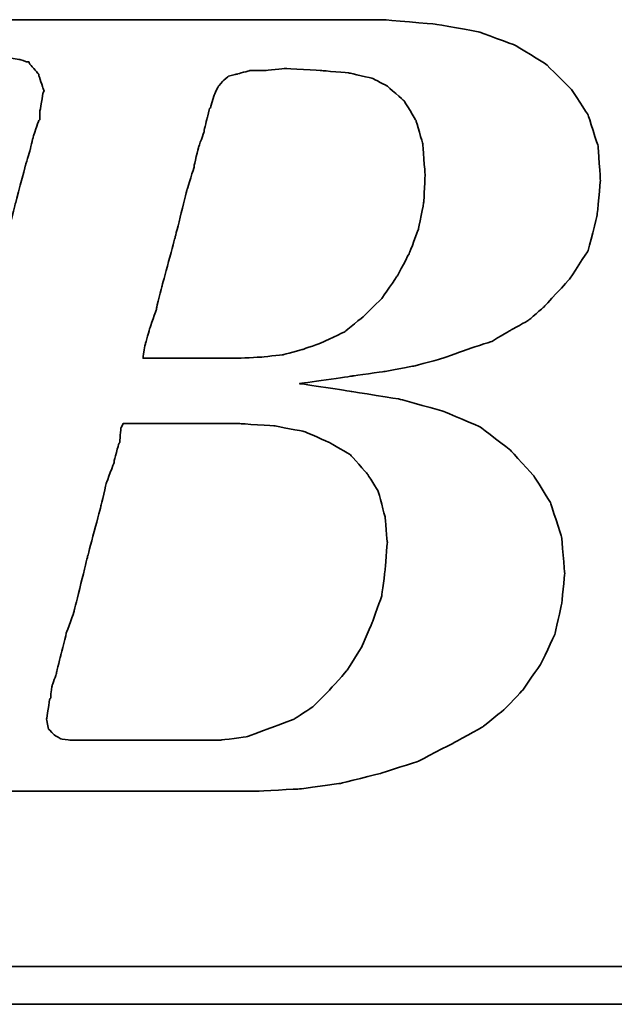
# Model space of a CAD drawing. Header units: millimetres. Extents: x 245 to 557, y 190 to 283.
# Tile 32 of 53: x 477.84 to 479.19, y 219.26 to 221.5. Entities that reach past the tile are written whole.
import ezdxf

# ---------------------------------------------------------------- set-up
doc = ezdxf.new("R2010")
doc.units = ezdxf.units.MM
doc.layers.add('DIM', color=4, linetype='Continuous')
doc.layers.add('layer 1', color=7, linetype='Continuous')

# ---------------------------------------------------------------- blocks, each defined once
blk = doc.blocks.new('TBI MOTION logo(完整正式版)')
at = {"layer": 'layer 1', "color": 22, "lineweight": 35}
for points, knots in [([(-64.65375, -6.86375), (-64.65375, -6.86375), (-64.84375, -7.29625), (-64.84375, -7.29625), (-64.84375, -7.29625), (-64.84375, -7.29625), (-64.86875, -7.34375), (-64.86875, -7.34375), (-64.86875, -7.34375), (-64.86875, -7.34375), (-64.86875, -7.36875), (-64.86875, -7.36875), (-64.86875, -7.36875), (-64.86875, -7.36875), (-65.15375, -7.65375), (-65.15375, -7.65375), (-65.15375, -7.65375), (-65.15375, -7.65375), (-65.17875, -7.65375), (-65.17875, -7.65375), (-65.17875, -7.65375), (-65.17875, -7.65375), (-65.20375, -7.67875), (-65.20375, -7.67875), (-65.20375, -7.67875), (-65.20375, -7.67875), (-65.58875, -7.87125), (-65.58875, -7.87125), (-65.58875, -7.87125), (-65.58875, -7.87125), (-65.63375, -7.87125), (-65.63375, -7.87125), (-65.63375, -7.87125), (-65.63375, -7.87125), (-65.65875, -7.89375), (-65.65875, -7.89375), (-65.65875, -7.89375), (-65.65875, -7.89375), (-66.09375, -7.94375), (-66.09375, -7.94375), (-66.09375, -7.94375), (-66.09375, -7.94375), (-66.11375, -7.94375), (-66.11375, -7.94375), (-66.11375, -7.94375), (-66.11375, -7.94375), (-66.16375, -7.94375), (-66.16375, -7.94375), (-66.16375, -7.94375), (-66.16375, -7.94375), (-66.30875, -7.94375), (-66.30875, -7.94375), (-66.30875, -7.94375), (-66.30875, -7.94375), (-66.69375, -7.94375), (-66.69375, -7.94375), (-66.69375, -7.94375), (-66.69375, -7.94375), (-67.07375, -7.94375), (-67.07375, -7.94375), (-67.07375, -7.94375), (-67.07375, -7.94375), (-67.12375, -7.94375), (-67.12375, -7.94375), (-67.12375, -7.94375), (-67.12375, -7.94375), (-67.12375, -7.96625), (-67.12375, -7.96625), (-67.12375, -7.96625), (-67.12375, -7.96625), (-67.14875, -7.99125), (-67.14875, -7.99125), (-67.14875, -7.99125), (-67.14875, -7.99125), (-67.24375, -8.34875), (-67.24375, -8.34875), (-67.24375, -8.34875), (-67.24375, -8.34875), (-67.31375, -8.68625), (-67.31375, -8.68625), (-67.31375, -8.68625), (-67.31375, -8.68625), (-67.26875, -8.68625), (-67.26875, -8.68625), (-67.26875, -8.68625), (-67.26875, -8.68625), (-67.07375, -8.68625), (-67.07375, -8.68625), (-67.07375, -8.68625), (-67.07375, -8.68625), (-66.54875, -8.68625), (-66.54875, -8.68625), (-66.54875, -8.68625), (-66.54875, -8.68625), (-65.82625, -8.68625), (-65.82625, -8.68625), (-65.82625, -8.68625), (-65.82625, -8.68625), (-65.01375, -8.68625), (-65.01375, -8.68625), (-65.01375, -8.68625), (-65.01375, -8.68625), (-64.05375, -8.68625), (-64.05375, -8.68625), (-64.05375, -8.68625), (-64.05375, -8.68625), (-62.08375, -8.68625), (-62.08375, -8.68625), (-62.08375, -8.68625), (-62.08375, -8.68625), (-60.06875, -8.68625), (-60.06875, -8.68625), (-60.06875, -8.68625), (-60.06875, -8.68625), (-59.10875, -8.68625), (-59.10875, -8.68625), (-59.10875, -8.68625), (-59.10875, -8.68625), (-58.29375, -8.68625), (-58.29375, -8.68625), (-58.29375, -8.68625), (-58.29375, -8.68625), (-57.57375, -8.68625), (-57.57375, -8.68625), (-57.57375, -8.68625), (-57.57375, -8.68625), (-57.04875, -8.68625), (-57.04875, -8.68625), (-57.04875, -8.68625), (-57.04875, -8.68625), (-56.85375, -8.68625), (-56.85375, -8.68625), (-56.85375, -8.68625), (-56.85375, -8.68625), (-56.70875, -8.68625), (-56.70875, -8.68625), (-56.70875, -8.68625), (-56.70875, -8.68625), (-56.61375, -8.68625), (-56.61375, -8.68625), (-56.61375, -8.68625), (-56.61375, -8.68625), (-56.56875, -8.68625), (-56.56875, -8.68625), (-56.56875, -8.68625), (-56.56875, -8.68625), (-55.65375, -8.63875), (-55.65375, -8.63875), (-55.65375, -8.63875), (-55.65375, -8.63875), (-54.76875, -8.51875), (-54.76875, -8.51875), (-54.76875, -8.51875), (-54.76875, -8.51875), (-53.90375, -8.30375), (-53.90375, -8.30375), (-53.90375, -8.30375), (-53.90375, -8.30375), (-53.08875, -8.03875), (-53.08875, -8.03875), (-53.08875, -8.03875), (-53.08875, -8.03875), (-52.34375, -7.65375), (-52.34375, -7.65375), (-52.34375, -7.65375), (-52.34375, -7.65375), (-51.69875, -7.29625), (-51.69875, -7.29625), (-51.69875, -7.29625), (-51.69875, -7.29625), (-51.21875, -6.91125), (-51.21875, -6.91125), (-51.21875, -6.91125), (-51.21875, -6.91125), (-50.83375, -6.50375), (-50.83375, -6.50375), (-50.83375, -6.50375), (-50.83375, -6.50375), (-50.44875, -5.94875), (-50.44875, -5.94875), (-50.44875, -5.94875), (-50.44875, -5.94875), (-50.13875, -5.30375), (-50.13875, -5.30375), (-50.13875, -5.30375), (-50.13875, -5.30375), (-49.99375, -4.65375), (-49.99375, -4.65375), (-49.99375, -4.65375), (-49.99375, -4.65375), (-49.92375, -3.98375), (-49.92375, -3.98375), (-49.92375, -3.98375), (-49.92375, -3.98375), (-49.99375, -3.19374), (-49.99375, -3.19374), (-49.99375, -3.19374), (-49.99375, -3.19374), (-50.23374, -2.44874), (-50.23374, -2.44874), (-50.23374, -2.44874), (-50.23374, -2.44874), (-50.59375, -1.87374), (-50.59375, -1.87374), (-50.59375, -1.87374), (-50.59375, -1.87374), (-51.09875, -1.31874), (-51.09875, -1.31874), (-51.09875, -1.31874), (-51.09875, -1.31874), (-51.74375, -0.81875), (-51.74375, -0.81875), (-51.74375, -0.81875), (-51.74375, -0.81875), (-52.53875, -0.48125), (-52.53875, -0.48125), (-52.53875, -0.48125), (-52.53875, -0.48125), (-53.47375, -0.21875), (-53.47375, -0.21875), (-53.47375, -0.21875), (-53.47375, -0.21875), (-54.52875, -0.04874), (-54.52875, -0.04874), (-54.52875, -0.04874), (-54.52875, -0.04874), (-55.65375, 0.12125), (-55.65375, 0.12125), (-55.65375, 0.12125), (-55.65375, 0.12125), (-54.50375, 0.28624), (-54.50375, 0.28624), (-54.50375, 0.28624), (-54.50375, 0.28624), (-53.83375, 0.38124), (-53.83375, 0.38124), (-53.83375, 0.38124), (-53.83375, 0.38124), (-53.18375, 0.50125), (-53.18375, 0.50125), (-53.18375, 0.50125), (-53.18375, 0.50125), (-52.55875, 0.66874), (-52.55875, 0.66874), (-52.55875, 0.66874), (-52.55875, 0.66874), (-52.03375, 0.86124), (-52.03375, 0.86124), (-52.03375, 0.86124), (-52.03375, 0.86124), (-51.50374, 1.03124), (-51.50374, 1.03124), (-51.50374, 1.03124), (-51.50374, 1.03124), (-51.09875, 1.27125), (-51.09875, 1.27125), (-51.09875, 1.27125), (-51.09875, 1.27125), (-50.71375, 1.48624), (-50.71375, 1.48624), (-50.71375, 1.48624), (-50.71375, 1.48624), (-50.37625, 1.77625), (-50.37625, 1.77625), (-50.37625, 1.77625), (-50.37625, 1.77625), (-49.82375, 2.37625), (-49.82375, 2.37625), (-49.82375, 2.37625), (-49.82375, 2.37625), (-49.41875, 2.99625), (-49.41875, 2.99625), (-49.41875, 2.99625), (-49.41875, 2.99625), (-49.22375, 3.76625), (-49.22375, 3.76625), (-49.22375, 3.76625), (-49.22375, 3.76625), (-49.15375, 4.50874), (-49.15375, 4.50874), (-49.15375, 4.50874), (-49.15375, 4.50874), (-49.20375, 5.25125), (-49.20375, 5.25125), (-49.20375, 5.25125), (-49.20375, 5.25125), (-49.41875, 5.92625), (-49.41875, 5.92625), (-49.41875, 5.92625), (-49.41875, 5.92625), (-49.77875, 6.47625), (-49.77875, 6.47625), (-49.77875, 6.47625), (-49.77875, 6.47625), (-50.33125, 7.02624), (-50.33125, 7.02624), (-50.33125, 7.02624), (-50.33125, 7.02624), (-51.00125, 7.43625), (-51.00125, 7.43625), (-51.00125, 7.43625), (-51.00125, 7.43625), (-51.79375, 7.72625), (-51.79375, 7.72625), (-51.79375, 7.72625), (-51.79375, 7.72625), (-52.72875, 7.89124), (-52.72875, 7.89124), (-52.72875, 7.89124), (-52.72875, 7.89124), (-53.83375, 7.98625), (-53.83375, 7.98625), (-53.83375, 7.98625), (-53.83375, 7.98625), (-53.92875, 7.98625), (-53.92875, 7.98625), (-53.92875, 7.98625), (-53.92875, 7.98625), (-54.26375, 7.98625), (-54.26375, 7.98625), (-54.26375, 7.98625), (-54.26375, 7.98625), (-54.74375, 7.98625), (-54.74375, 7.98625), (-54.74375, 7.98625), (-54.74375, 7.98625), (-55.36875, 7.98625), (-55.36875, 7.98625), (-55.36875, 7.98625), (-55.36875, 7.98625), (-56.13375, 7.98625), (-56.13375, 7.98625), (-56.13375, 7.98625), (-56.13375, 7.98625), (-56.94875, 7.98625), (-56.94875, 7.98625), (-56.94875, 7.98625), (-56.94875, 7.98625), (-58.77625, 7.98625), (-58.77625, 7.98625), (-58.77625, 7.98625), (-58.77625, 7.98625), (-60.59875, 7.98625), (-60.59875, 7.98625), (-60.59875, 7.98625), (-60.59875, 7.98625), (-61.41375, 7.98625), (-61.41375, 7.98625), (-61.41375, 7.98625), (-61.41375, 7.98625), (-62.17875, 7.98625), (-62.17875, 7.98625), (-62.17875, 7.98625), (-62.17875, 7.98625), (-62.80375, 7.98625), (-62.80375, 7.98625), (-62.80375, 7.98625), (-62.80375, 7.98625), (-63.30625, 7.98625), (-63.30625, 7.98625), (-63.30625, 7.98625), (-63.30625, 7.98625), (-63.57375, 7.98625), (-63.57375, 7.98625), (-63.57375, 7.98625), (-63.57375, 7.98625), (-63.57375, 7.96375), (-63.57375, 7.96375), (-63.57375, 7.96375), (-63.57375, 7.96375), (-63.59875, 7.94125), (-63.59875, 7.94125), (-63.59875, 7.94125), (-63.59875, 7.94125), (-63.69375, 7.55625), (-63.69375, 7.55625), (-63.69375, 7.55625), (-63.69375, 7.55625), (-63.76375, 7.24624), (-63.76375, 7.24624), (-63.76375, 7.24624), (-63.76375, 7.24624), (-63.23875, 7.24624), (-63.23875, 7.24624), (-63.23875, 7.24624), (-63.23875, 7.24624), (-62.75875, 7.24624), (-62.75875, 7.24624), (-62.75875, 7.24624), (-62.75875, 7.24624), (-62.61125, 7.24624), (-62.61125, 7.24624), (-62.61125, 7.24624), (-62.61125, 7.24624), (-62.56625, 7.24624), (-62.56625, 7.24624), (-62.56625, 7.24624), (-62.56625, 7.24624), (-62.22875, 7.24624), (-62.22875, 7.24624), (-62.22875, 7.24624), (-62.22875, 7.24624), (-62.20375, 7.24624), (-62.20375, 7.24624), (-62.20375, 7.24624), (-62.20375, 7.24624), (-62.17875, 7.21875), (-62.17875, 7.21875), (-62.17875, 7.21875), (-62.17875, 7.21875), (-61.96375, 7.17125), (-61.96375, 7.17125), (-61.96375, 7.17125), (-61.96375, 7.17125), (-61.72375, 7.12624), (-61.72375, 7.12624), (-61.72375, 7.12624), (-61.72375, 7.12624), (-61.70375, 7.12624), (-61.70375, 7.12624), (-61.70375, 7.12624), (-61.70375, 7.12624), (-61.55875, 7.07624), (-61.55875, 7.07624), (-61.55875, 7.07624), (-61.55875, 7.07624), (-61.50875, 7.07624), (-61.50875, 7.07624), (-61.50875, 7.07624), (-61.50875, 7.07624), (-61.48375, 7.02624), (-61.48375, 7.02624), (-61.48375, 7.02624), (-61.48375, 7.02624), (-61.31875, 6.83375), (-61.31875, 6.83375), (-61.31875, 6.83375), (-61.31875, 6.83375), (-61.29375, 6.81125), (-61.29375, 6.81125), (-61.29375, 6.81125), (-61.29375, 6.81125), (-61.29375, 6.78625), (-61.29375, 6.78625), (-61.29375, 6.78625), (-61.29375, 6.78625), (-61.19875, 6.50124), (-61.19875, 6.50124), (-61.19875, 6.50124), (-61.19875, 6.50124), (-61.17375, 6.45124), (-61.17375, 6.45124), (-61.17375, 6.45124), (-61.17375, 6.45124), (-61.19875, 6.40625), (-61.19875, 6.40625), (-61.19875, 6.40625), (-61.19875, 6.40625), (-61.26875, 5.99624), (-61.26875, 5.99624), (-61.26875, 5.99624), (-61.26875, 5.99624), (-61.26875, 5.85125), (-61.26875, 5.85125), (-61.26875, 5.85125), (-61.26875, 5.85125), (-61.26875, 5.82625), (-61.26875, 5.82625), (-61.26875, 5.82625), (-61.26875, 5.82625), (-61.29375, 5.80625), (-61.29375, 5.80625), (-61.29375, 5.80625), (-61.29375, 5.80625), (-61.34125, 5.66125), (-61.34125, 5.66125), (-61.34125, 5.66125), (-61.34125, 5.66125), (-61.41375, 5.44625), (-61.41375, 5.44625), (-61.41375, 5.44625), (-61.41375, 5.44625), (-61.48375, 5.15625), (-61.48375, 5.15625), (-61.48375, 5.15625), (-61.48375, 5.15625), (-61.58375, 4.82124), (-61.58375, 4.82124), (-61.58375, 4.82124), (-61.58375, 4.82124), (-61.79875, 4.00375), (-61.79875, 4.00375), (-61.79875, 4.00375), (-61.79875, 4.00375), (-62.05875, 2.99625), (-62.05875, 2.99625), (-62.05875, 2.99625), (-62.05875, 2.99625), (-62.34875, 1.91625), (-62.34875, 1.91625), (-62.34875, 1.91625), (-62.34875, 1.91625), (-62.97375, -0.41124), (-62.97375, -0.41124), (-62.97375, -0.41124), (-62.97375, -0.41124), (-63.59875, -2.75875), (-63.59875, -2.75875), (-63.59875, -2.75875), (-63.59875, -2.75875), (-63.88375, -3.86374), (-63.88375, -3.86374), (-63.88375, -3.86374), (-63.88375, -3.86374), (-64.14875, -4.82374), (-64.14875, -4.82374), (-64.14875, -4.82374), (-64.14875, -4.82374), (-64.36375, -5.64125), (-64.36375, -5.64125), (-64.36375, -5.64125), (-64.36375, -5.64125), (-64.43625, -5.97625), (-64.43625, -5.97625), (-64.43625, -5.97625), (-64.43625, -5.97625), (-64.50875, -6.28625), (-64.50875, -6.28625), (-64.50875, -6.28625), (-64.50875, -6.28625), (-64.50875, -6.30875), (-64.50875, -6.30875), (-64.50875, -6.30875), (-64.50875, -6.30875), (-64.57875, -6.50375), (-64.57875, -6.50375), (-64.57875, -6.50375), (-64.57875, -6.50375), (-64.62875, -6.69625), (-64.62875, -6.69625), (-64.62875, -6.69625), (-64.62875, -6.69625), (-64.62875, -6.76875), (-64.62875, -6.76875), (-64.62875, -6.76875), (-64.62875, -6.76875), (-64.62875, -6.81375), (-64.62875, -6.81375), (-64.62875, -6.81375), (-64.62875, -6.81375), (-64.62875, -6.83875), (-64.62875, -6.83875), (-64.62875, -6.83875), (-64.62875, -6.83875), (-64.65375, -6.86375), (-64.65375, -6.86375)], [0, 0, 0, 0, 0.00719424, 0.00719424, 0.00719424, 0.00719425, 0.01438849, 0.01438849, 0.01438849, 0.0143885, 0.02158273, 0.02158273, 0.02158273, 0.02158274, 0.02877698, 0.02877698, 0.02877698, 0.02877699, 0.03597122, 0.03597122, 0.03597122, 0.03597123, 0.04316547, 0.04316547, 0.04316547, 0.04316548, 0.05035971, 0.05035971, 0.05035971, 0.05035972, 0.05755396, 0.05755396, 0.05755396, 0.05755397, 0.0647482, 0.0647482, 0.0647482, 0.06474821, 0.07194245, 0.07194245, 0.07194245, 0.07194246, 0.07913669, 0.07913669, 0.07913669, 0.0791367, 0.08633094, 0.08633094, 0.08633094, 0.08633095, 0.09352518, 0.09352518, 0.09352518, 0.09352519, 0.10071942, 0.10071942, 0.10071942, 0.10071943, 0.10791367, 0.10791367, 0.10791367, 0.10791368, 0.11510791, 0.11510791, 0.11510791, 0.11510792, 0.12230216, 0.12230216, 0.12230216, 0.12230217, 0.1294964, 0.1294964, 0.1294964, 0.12949641, 0.13669065, 0.13669065, 0.13669065, 0.13669066, 0.14388489, 0.14388489, 0.14388489, 0.1438849, 0.15107914, 0.15107914, 0.15107914, 0.15107915, 0.15827338, 0.15827338, 0.15827338, 0.15827339, 0.16546763, 0.16546763, 0.16546763, 0.16546764, 0.17266187, 0.17266187, 0.17266187, 0.17266188, 0.17985612, 0.17985612, 0.17985612, 0.17985613, 0.18705036, 0.18705036, 0.18705036, 0.18705037, 0.1942446, 0.1942446, 0.1942446, 0.19424461, 0.20143885, 0.20143885, 0.20143885, 0.20143886, 0.20863309, 0.20863309, 0.20863309, 0.2086331, 0.21582734, 0.21582734, 0.21582734, 0.21582735, 0.22302158, 0.22302158, 0.22302158, 0.22302159, 0.23021583, 0.23021583, 0.23021583, 0.23021584, 0.23741007, 0.23741007, 0.23741007, 0.23741008, 0.24460432, 0.24460432, 0.24460432, 0.24460433, 0.25179856, 0.25179856, 0.25179856, 0.25179857, 0.25899281, 0.25899281, 0.25899281, 0.25899282, 0.26618705, 0.26618705, 0.26618705, 0.26618706, 0.27338129, 0.27338129, 0.27338129, 0.2733813, 0.28057554, 0.28057554, 0.28057554, 0.28057555, 0.28776978, 0.28776978, 0.28776978, 0.28776979, 0.29496403, 0.29496403, 0.29496403, 0.29496404, 0.30215827, 0.30215827, 0.30215827, 0.30215828, 0.30935252, 0.30935252, 0.30935252, 0.30935253, 0.31654676, 0.31654676, 0.31654676, 0.31654677, 0.32374101, 0.32374101, 0.32374101, 0.32374102, 0.33093525, 0.33093525, 0.33093525, 0.33093526, 0.3381295, 0.3381295, 0.3381295, 0.33812951, 0.34532374, 0.34532374, 0.34532374, 0.34532375, 0.35251799, 0.35251799, 0.35251799, 0.352518, 0.35971223, 0.35971223, 0.35971223, 0.35971224, 0.36690647, 0.36690647, 0.36690647, 0.36690648, 0.37410072, 0.37410072, 0.37410072, 0.37410073, 0.38129496, 0.38129496, 0.38129496, 0.38129497, 0.38848921, 0.38848921, 0.38848921, 0.38848922, 0.39568345, 0.39568345, 0.39568345, 0.39568346, 0.4028777, 0.4028777, 0.4028777, 0.40287771, 0.41007194, 0.41007194, 0.41007194, 0.41007195, 0.41726619, 0.41726619, 0.41726619, 0.4172662, 0.42446043, 0.42446043, 0.42446043, 0.42446044, 0.43165468, 0.43165468, 0.43165468, 0.43165469, 0.43884892, 0.43884892, 0.43884892, 0.43884893, 0.44604317, 0.44604317, 0.44604317, 0.44604318, 0.45323741, 0.45323741, 0.45323741, 0.45323742, 0.46043165, 0.46043165, 0.46043165, 0.46043166, 0.4676259, 0.4676259, 0.4676259, 0.46762591, 0.47482014, 0.47482014, 0.47482014, 0.47482015, 0.48201439, 0.48201439, 0.48201439, 0.4820144, 0.48920863, 0.48920863, 0.48920863, 0.48920864, 0.49640288, 0.49640288, 0.49640288, 0.49640289, 0.50359712, 0.50359712, 0.50359712, 0.50359713, 0.51079137, 0.51079137, 0.51079137, 0.51079138, 0.51798561, 0.51798561, 0.51798561, 0.51798562, 0.52517986, 0.52517986, 0.52517986, 0.52517987, 0.5323741, 0.5323741, 0.5323741, 0.53237411, 0.53956835, 0.53956835, 0.53956835, 0.53956836, 0.54676259, 0.54676259, 0.54676259, 0.5467626, 0.55395683, 0.55395683, 0.55395683, 0.55395684, 0.56115108, 0.56115108, 0.56115108, 0.56115109, 0.56834532, 0.56834532, 0.56834532, 0.56834533, 0.57553957, 0.57553957, 0.57553957, 0.57553958, 0.58273381, 0.58273381, 0.58273381, 0.58273382, 0.58992806, 0.58992806, 0.58992806, 0.58992807, 0.5971223, 0.5971223, 0.5971223, 0.59712231, 0.60431655, 0.60431655, 0.60431655, 0.60431656, 0.61151079, 0.61151079, 0.61151079, 0.6115108, 0.61870504, 0.61870504, 0.61870504, 0.61870505, 0.62589928, 0.62589928, 0.62589928, 0.62589929, 0.63309353, 0.63309353, 0.63309353, 0.63309354, 0.64028777, 0.64028777, 0.64028777, 0.64028778, 0.64748201, 0.64748201, 0.64748201, 0.64748202, 0.65467626, 0.65467626, 0.65467626, 0.65467627, 0.6618705, 0.6618705, 0.6618705, 0.66187051, 0.66906475, 0.66906475, 0.66906475, 0.66906476, 0.67625899, 0.67625899, 0.67625899, 0.676259, 0.68345324, 0.68345324, 0.68345324, 0.68345325, 0.69064748, 0.69064748, 0.69064748, 0.69064749, 0.69784173, 0.69784173, 0.69784173, 0.69784174, 0.70503597, 0.70503597, 0.70503597, 0.70503598, 0.71223022, 0.71223022, 0.71223022, 0.71223023, 0.71942446, 0.71942446, 0.71942446, 0.71942447, 0.72661871, 0.72661871, 0.72661871, 0.72661872, 0.73381295, 0.73381295, 0.73381295, 0.73381296, 0.74100719, 0.74100719, 0.74100719, 0.7410072, 0.74820144, 0.74820144, 0.74820144, 0.74820145, 0.75539568, 0.75539568, 0.75539568, 0.75539569, 0.76258993, 0.76258993, 0.76258993, 0.76258994, 0.76978417, 0.76978417, 0.76978417, 0.76978418, 0.77697842, 0.77697842, 0.77697842, 0.77697843, 0.78417266, 0.78417266, 0.78417266, 0.78417267, 0.79136691, 0.79136691, 0.79136691, 0.79136692, 0.79856115, 0.79856115, 0.79856115, 0.79856116, 0.8057554, 0.8057554, 0.8057554, 0.80575541, 0.81294964, 0.81294964, 0.81294964, 0.81294965, 0.82014388, 0.82014388, 0.82014388, 0.82014389, 0.82733813, 0.82733813, 0.82733813, 0.82733814, 0.83453237, 0.83453237, 0.83453237, 0.83453238, 0.84172662, 0.84172662, 0.84172662, 0.84172663, 0.84892086, 0.84892086, 0.84892086, 0.84892087, 0.85611511, 0.85611511, 0.85611511, 0.85611512, 0.86330935, 0.86330935, 0.86330935, 0.86330936, 0.8705036, 0.8705036, 0.8705036, 0.87050361, 0.87769784, 0.87769784, 0.87769784, 0.87769785, 0.88489209, 0.88489209, 0.88489209, 0.8848921, 0.89208633, 0.89208633, 0.89208633, 0.89208634, 0.89928058, 0.89928058, 0.89928058, 0.89928059, 0.90647482, 0.90647482, 0.90647482, 0.90647483, 0.91366906, 0.91366906, 0.91366906, 0.91366907, 0.92086331, 0.92086331, 0.92086331, 0.92086332, 0.92805755, 0.92805755, 0.92805755, 0.92805756, 0.9352518, 0.9352518, 0.9352518, 0.93525181, 0.94244604, 0.94244604, 0.94244604, 0.94244605, 0.94964029, 0.94964029, 0.94964029, 0.9496403, 0.95683453, 0.95683453, 0.95683453, 0.95683454, 0.96402878, 0.96402878, 0.96402878, 0.96402879, 0.97122302, 0.97122302, 0.97122302, 0.97122303, 0.97841727, 0.97841727, 0.97841727, 0.97841728, 0.98561151, 0.98561151, 0.98561151, 0.98561152, 0.99280576, 0.99280576, 0.99280576, 0.99280577, 1, 1, 1, 1]), ([(-57.50375, 6.35625), (-57.50375, 6.35625), (-57.57375, 6.11625), (-57.57375, 6.11625), (-57.57375, 6.11625), (-57.57375, 6.11625), (-57.57375, 6.09125), (-57.57375, 6.09125), (-57.57375, 6.09125), (-57.57375, 6.09125), (-57.59875, 6.06625), (-57.59875, 6.06625), (-57.59875, 6.06625), (-57.59875, 6.06625), (-57.64875, 5.87625), (-57.64875, 5.87625), (-57.64875, 5.87625), (-57.64875, 5.87625), (-57.71875, 5.58875), (-57.71875, 5.58875), (-57.71875, 5.58875), (-57.71875, 5.58875), (-57.71875, 5.56625), (-57.71875, 5.56625), (-57.71875, 5.56625), (-57.71875, 5.56625), (-57.83875, 5.23125), (-57.83875, 5.23125), (-57.83875, 5.23125), (-57.83875, 5.23125), (-57.93625, 4.82124), (-57.93625, 4.82124), (-57.93625, 4.82124), (-57.93625, 4.82124), (-57.93625, 4.79624), (-57.93625, 4.79624), (-57.93625, 4.79624), (-57.93625, 4.79624), (-58.07875, 4.34125), (-58.07875, 4.34125), (-58.07875, 4.34125), (-58.07875, 4.34125), (-58.34375, 3.28625), (-58.34375, 3.28625), (-58.34375, 3.28625), (-58.34375, 3.28625), (-58.62875, 2.23124), (-58.62875, 2.23124), (-58.62875, 2.23124), (-58.62875, 2.23124), (-58.74875, 1.75125), (-58.74875, 1.75125), (-58.74875, 1.75125), (-58.74875, 1.75125), (-58.74875, 1.72625), (-58.74875, 1.72625), (-58.74875, 1.72625), (-58.74875, 1.72625), (-58.89375, 1.31625), (-58.89375, 1.31625), (-58.89375, 1.31625), (-58.89375, 1.31625), (-58.98875, 0.98124), (-58.98875, 0.98124), (-58.98875, 0.98124), (-58.98875, 0.98124), (-59.03875, 0.71625), (-59.03875, 0.71625), (-59.03875, 0.71625), (-59.03875, 0.71625), (-59.03875, 0.66874), (-59.03875, 0.66874), (-59.03875, 0.66874), (-59.03875, 0.66874), (-58.91875, 0.66874), (-58.91875, 0.66874), (-58.91875, 0.66874), (-58.91875, 0.66874), (-58.53375, 0.66874), (-58.53375, 0.66874), (-58.53375, 0.66874), (-58.53375, 0.66874), (-58.10375, 0.66874), (-58.10375, 0.66874), (-58.10375, 0.66874), (-58.10375, 0.66874), (-57.66875, 0.66874), (-57.66875, 0.66874), (-57.66875, 0.66874), (-57.66875, 0.66874), (-57.33375, 0.66874), (-57.33375, 0.66874), (-57.33375, 0.66874), (-57.33375, 0.66874), (-57.09375, 0.66874), (-57.09375, 0.66874), (-57.09375, 0.66874), (-57.09375, 0.66874), (-56.99875, 0.66874), (-56.99875, 0.66874), (-56.99875, 0.66874), (-56.99875, 0.66874), (-56.49375, 0.69374), (-56.49375, 0.69374), (-56.49375, 0.69374), (-56.49375, 0.69374), (-56.01375, 0.74374), (-56.01375, 0.74374), (-56.01375, 0.74374), (-56.01375, 0.74374), (-55.58375, 0.86124), (-55.58375, 0.86124), (-55.58375, 0.86124), (-55.58375, 0.86124), (-55.17375, 1.00624), (-55.17375, 1.00624), (-55.17375, 1.00624), (-55.17375, 1.00624), (-54.67375, 1.24625), (-54.67375, 1.24625), (-54.67375, 1.24625), (-54.67375, 1.24625), (-54.26375, 1.58124), (-54.26375, 1.58124), (-54.26375, 1.58124), (-54.26375, 1.58124), (-53.87875, 1.96374), (-53.87875, 1.96374), (-53.87875, 1.96374), (-53.87875, 1.96374), (-53.54375, 2.44625), (-53.54375, 2.44625), (-53.54375, 2.44625), (-53.54375, 2.44625), (-53.27875, 2.95125), (-53.27875, 2.95125), (-53.27875, 2.95125), (-53.27875, 2.95125), (-53.08875, 3.45124), (-53.08875, 3.45124), (-53.08875, 3.45124), (-53.08875, 3.45124), (-52.96875, 4.05124), (-52.96875, 4.05124), (-52.96875, 4.05124), (-52.96875, 4.05124), (-52.94375, 4.65125), (-52.94375, 4.65125), (-52.94375, 4.65125), (-52.94375, 4.65125), (-52.99375, 5.30125), (-52.99375, 5.30125), (-52.99375, 5.30125), (-52.99375, 5.30125), (-53.13875, 5.80625), (-53.13875, 5.80625), (-53.13875, 5.80625), (-53.13875, 5.80625), (-53.39875, 6.23625), (-53.39875, 6.23625), (-53.39875, 6.23625), (-53.39875, 6.23625), (-53.75875, 6.54875), (-53.75875, 6.54875), (-53.75875, 6.54875), (-53.75875, 6.54875), (-54.07375, 6.71625), (-54.07375, 6.71625), (-54.07375, 6.71625), (-54.07375, 6.71625), (-54.57375, 6.83375), (-54.57375, 6.83375), (-54.57375, 6.83375), (-54.57375, 6.83375), (-55.17375, 6.88625), (-55.17375, 6.88625), (-55.17375, 6.88625), (-55.17375, 6.88625), (-55.96875, 6.93125), (-55.96875, 6.93125), (-55.96875, 6.93125), (-55.96875, 6.93125), (-56.39875, 6.88625), (-56.39875, 6.88625), (-56.39875, 6.88625), (-56.39875, 6.88625), (-56.42125, 6.88625), (-56.42125, 6.88625), (-56.42125, 6.88625), (-56.42125, 6.88625), (-56.73375, 6.88625), (-56.73375, 6.88625), (-56.73375, 6.88625), (-56.73375, 6.88625), (-56.99875, 6.81125), (-56.99875, 6.81125), (-56.99875, 6.81125), (-56.99875, 6.81125), (-57.02375, 6.81125), (-57.02375, 6.81125), (-57.02375, 6.81125), (-57.02375, 6.81125), (-57.18875, 6.76625), (-57.18875, 6.76625), (-57.18875, 6.76625), (-57.18875, 6.76625), (-57.30875, 6.66625), (-57.30875, 6.66625), (-57.30875, 6.66625), (-57.30875, 6.66625), (-57.40875, 6.54875), (-57.40875, 6.54875), (-57.40875, 6.54875), (-57.40875, 6.54875), (-57.50375, 6.35625), (-57.50375, 6.35625)], [0, 0, 0, 0, 0.01851852, 0.01851852, 0.01851852, 0.01851853, 0.03703704, 0.03703704, 0.03703704, 0.03703705, 0.05555556, 0.05555556, 0.05555556, 0.05555557, 0.07407407, 0.07407407, 0.07407407, 0.07407408, 0.09259259, 0.09259259, 0.09259259, 0.0925926, 0.11111111, 0.11111111, 0.11111111, 0.11111112, 0.12962963, 0.12962963, 0.12962963, 0.12962964, 0.14814815, 0.14814815, 0.14814815, 0.14814816, 0.16666667, 0.16666667, 0.16666667, 0.16666668, 0.18518519, 0.18518519, 0.18518519, 0.1851852, 0.2037037, 0.2037037, 0.2037037, 0.20370371, 0.22222222, 0.22222222, 0.22222222, 0.22222223, 0.24074074, 0.24074074, 0.24074074, 0.24074075, 0.25925926, 0.25925926, 0.25925926, 0.25925927, 0.27777778, 0.27777778, 0.27777778, 0.27777779, 0.2962963, 0.2962963, 0.2962963, 0.29629631, 0.31481481, 0.31481481, 0.31481481, 0.31481482, 0.33333333, 0.33333333, 0.33333333, 0.33333334, 0.35185185, 0.35185185, 0.35185185, 0.35185186, 0.37037037, 0.37037037, 0.37037037, 0.37037038, 0.38888889, 0.38888889, 0.38888889, 0.3888889, 0.40740741, 0.40740741, 0.40740741, 0.40740742, 0.42592593, 0.42592593, 0.42592593, 0.42592594, 0.44444444, 0.44444444, 0.44444444, 0.44444445, 0.46296296, 0.46296296, 0.46296296, 0.46296297, 0.48148148, 0.48148148, 0.48148148, 0.48148149, 0.5, 0.5, 0.5, 0.50000001, 0.51851852, 0.51851852, 0.51851852, 0.51851853, 0.53703704, 0.53703704, 0.53703704, 0.53703705, 0.55555556, 0.55555556, 0.55555556, 0.55555557, 0.57407407, 0.57407407, 0.57407407, 0.57407408, 0.59259259, 0.59259259, 0.59259259, 0.5925926, 0.61111111, 0.61111111, 0.61111111, 0.61111112, 0.62962963, 0.62962963, 0.62962963, 0.62962964, 0.64814815, 0.64814815, 0.64814815, 0.64814816, 0.66666667, 0.66666667, 0.66666667, 0.66666668, 0.68518519, 0.68518519, 0.68518519, 0.6851852, 0.7037037, 0.7037037, 0.7037037, 0.70370371, 0.72222222, 0.72222222, 0.72222222, 0.72222223, 0.74074074, 0.74074074, 0.74074074, 0.74074075, 0.75925926, 0.75925926, 0.75925926, 0.75925927, 0.77777778, 0.77777778, 0.77777778, 0.77777779, 0.7962963, 0.7962963, 0.7962963, 0.79629631, 0.81481481, 0.81481481, 0.81481481, 0.81481482, 0.83333333, 0.83333333, 0.83333333, 0.83333334, 0.85185185, 0.85185185, 0.85185185, 0.85185186, 0.87037037, 0.87037037, 0.87037037, 0.87037038, 0.88888889, 0.88888889, 0.88888889, 0.8888889, 0.90740741, 0.90740741, 0.90740741, 0.90740742, 0.92592593, 0.92592593, 0.92592593, 0.92592594, 0.94444444, 0.94444444, 0.94444444, 0.94444445, 0.96296296, 0.96296296, 0.96296296, 0.96296297, 0.98148148, 0.98148148, 0.98148148, 0.98148149, 1, 1, 1, 1]), ([(-61.03125, -6.57375), (-61.03125, -6.57375), (-61.03125, -6.67125), (-61.03125, -6.67125), (-61.03125, -6.67125), (-61.03125, -6.67125), (-61.05375, -6.69625), (-61.05375, -6.69625), (-61.05375, -6.69625), (-61.05375, -6.69625), (-61.12375, -7.12875), (-61.12375, -7.12875), (-61.12375, -7.12875), (-61.12375, -7.12875), (-61.07875, -7.34375), (-61.07875, -7.34375), (-61.07875, -7.34375), (-61.07875, -7.34375), (-60.93375, -7.48875), (-60.93375, -7.48875), (-60.93375, -7.48875), (-60.93375, -7.48875), (-60.81375, -7.55625), (-60.81375, -7.55625), (-60.81375, -7.55625), (-60.81375, -7.55625), (-60.62375, -7.58375), (-60.62375, -7.58375), (-60.62375, -7.58375), (-60.62375, -7.58375), (-60.30875, -7.58375), (-60.30875, -7.58375), (-60.30875, -7.58375), (-60.30875, -7.58375), (-59.97375, -7.58375), (-59.97375, -7.58375), (-59.97375, -7.58375), (-59.97375, -7.58375), (-59.87875, -7.58375), (-59.87875, -7.58375), (-59.87875, -7.58375), (-59.87875, -7.58375), (-59.63625, -7.58375), (-59.63625, -7.58375), (-59.63625, -7.58375), (-59.63625, -7.58375), (-58.96875, -7.58375), (-58.96875, -7.58375), (-58.96875, -7.58375), (-58.96875, -7.58375), (-58.29375, -7.58375), (-58.29375, -7.58375), (-58.29375, -7.58375), (-58.29375, -7.58375), (-58.05375, -7.58375), (-58.05375, -7.58375), (-58.05375, -7.58375), (-58.05375, -7.58375), (-57.98375, -7.58375), (-57.98375, -7.58375), (-57.98375, -7.58375), (-57.98375, -7.58375), (-57.35875, -7.58375), (-57.35875, -7.58375), (-57.35875, -7.58375), (-57.35875, -7.58375), (-56.78375, -7.50875), (-56.78375, -7.50875), (-56.78375, -7.50875), (-56.78375, -7.50875), (-56.27875, -7.31875), (-56.27875, -7.31875), (-56.27875, -7.31875), (-56.27875, -7.31875), (-55.77375, -7.12875), (-55.77375, -7.12875), (-55.77375, -7.12875), (-55.77375, -7.12875), (-55.36875, -6.86375), (-55.36875, -6.86375), (-55.36875, -6.86375), (-55.36875, -6.86375), (-55.00875, -6.50375), (-55.00875, -6.50375), (-55.00875, -6.50375), (-55.00875, -6.50375), (-54.62375, -6.06875), (-54.62375, -6.06875), (-54.62375, -6.06875), (-54.62375, -6.06875), (-54.31375, -5.56875), (-54.31375, -5.56875), (-54.31375, -5.56875), (-54.31375, -5.56875), (-54.07375, -5.01625), (-54.07375, -5.01625), (-54.07375, -5.01625), (-54.07375, -5.01625), (-53.87875, -4.46374), (-53.87875, -4.46374), (-53.87875, -4.46374), (-53.87875, -4.46374), (-53.80875, -3.91375), (-53.80875, -3.91375), (-53.80875, -3.91375), (-53.80875, -3.91375), (-53.75875, -3.31375), (-53.75875, -3.31375), (-53.75875, -3.31375), (-53.75875, -3.31375), (-53.80875, -2.75875), (-53.80875, -2.75875), (-53.80875, -2.75875), (-53.80875, -2.75875), (-53.95375, -2.20875), (-53.95375, -2.20875), (-53.95375, -2.20875), (-53.95375, -2.20875), (-54.19375, -1.82625), (-54.19375, -1.82625), (-54.19375, -1.82625), (-54.19375, -1.82625), (-54.55375, -1.41875), (-54.55375, -1.41875), (-54.55375, -1.41875), (-54.55375, -1.41875), (-55.00875, -1.15125), (-55.00875, -1.15125), (-55.00875, -1.15125), (-55.00875, -1.15125), (-55.56125, -0.91375), (-55.56125, -0.91375), (-55.56125, -0.91375), (-55.56125, -0.91375), (-56.18125, -0.79375), (-56.18125, -0.79375), (-56.18125, -0.79375), (-56.18125, -0.79375), (-56.94875, -0.74374), (-56.94875, -0.74374), (-56.94875, -0.74374), (-56.94875, -0.74374), (-56.99875, -0.74374), (-56.99875, -0.74374), (-56.99875, -0.74374), (-56.99875, -0.74374), (-57.09375, -0.74374), (-57.09375, -0.74374), (-57.09375, -0.74374), (-57.09375, -0.74374), (-57.38375, -0.74374), (-57.38375, -0.74374), (-57.38375, -0.74374), (-57.38375, -0.74374), (-57.76875, -0.74374), (-57.76875, -0.74374), (-57.76875, -0.74374), (-57.76875, -0.74374), (-58.24625, -0.74374), (-58.24625, -0.74374), (-58.24625, -0.74374), (-58.24625, -0.74374), (-58.72875, -0.74374), (-58.72875, -0.74374), (-58.72875, -0.74374), (-58.72875, -0.74374), (-59.20875, -0.74374), (-59.20875, -0.74374), (-59.20875, -0.74374), (-59.20875, -0.74374), (-59.46875, -0.74374), (-59.46875, -0.74374), (-59.46875, -0.74374), (-59.46875, -0.74374), (-59.51625, -0.83875), (-59.51625, -0.83875), (-59.51625, -0.83875), (-59.51625, -0.83875), (-59.54375, -1.15125), (-59.54375, -1.15125), (-59.54375, -1.15125), (-59.54375, -1.15125), (-59.56375, -1.17874), (-59.56375, -1.17874), (-59.56375, -1.17874), (-59.56375, -1.17874), (-59.66375, -1.55875), (-59.66375, -1.55875), (-59.66375, -1.55875), (-59.66375, -1.55875), (-59.66375, -1.58375), (-59.66375, -1.58375), (-59.66375, -1.58375), (-59.66375, -1.58375), (-59.82875, -2.01874), (-59.82875, -2.01874), (-59.82875, -2.01874), (-59.82875, -2.01874), (-59.94875, -2.52125), (-59.94875, -2.52125), (-59.94875, -2.52125), (-59.94875, -2.52125), (-60.23875, -3.62375), (-60.23875, -3.62375), (-60.23875, -3.62375), (-60.23875, -3.62375), (-60.52375, -4.77624), (-60.52375, -4.77624), (-60.52375, -4.77624), (-60.52375, -4.77624), (-60.52375, -4.79874), (-60.52375, -4.79874), (-60.52375, -4.79874), (-60.52375, -4.79874), (-60.69125, -5.25375), (-60.69125, -5.25375), (-60.69125, -5.25375), (-60.69125, -5.25375), (-60.81375, -5.73625), (-60.81375, -5.73625), (-60.81375, -5.73625), (-60.81375, -5.73625), (-60.90875, -6.11875), (-60.90875, -6.11875), (-60.90875, -6.11875), (-60.90875, -6.11875), (-60.90875, -6.14375), (-60.90875, -6.14375), (-60.90875, -6.14375), (-60.90875, -6.14375), (-61.00375, -6.40875), (-61.00375, -6.40875), (-61.00375, -6.40875), (-61.00375, -6.40875), (-61.03125, -6.57375), (-61.03125, -6.57375)], [0, 0, 0, 0, 0.01694915, 0.01694915, 0.01694915, 0.01694916, 0.03389831, 0.03389831, 0.03389831, 0.03389832, 0.05084746, 0.05084746, 0.05084746, 0.05084747, 0.06779661, 0.06779661, 0.06779661, 0.06779662, 0.08474576, 0.08474576, 0.08474576, 0.08474577, 0.10169492, 0.10169492, 0.10169492, 0.10169493, 0.11864407, 0.11864407, 0.11864407, 0.11864408, 0.13559322, 0.13559322, 0.13559322, 0.13559323, 0.15254237, 0.15254237, 0.15254237, 0.15254238, 0.16949153, 0.16949153, 0.16949153, 0.16949154, 0.18644068, 0.18644068, 0.18644068, 0.18644069, 0.20338983, 0.20338983, 0.20338983, 0.20338984, 0.22033898, 0.22033898, 0.22033898, 0.22033899, 0.23728814, 0.23728814, 0.23728814, 0.23728815, 0.25423729, 0.25423729, 0.25423729, 0.2542373, 0.27118644, 0.27118644, 0.27118644, 0.27118645, 0.28813559, 0.28813559, 0.28813559, 0.2881356, 0.30508475, 0.30508475, 0.30508475, 0.30508476, 0.3220339, 0.3220339, 0.3220339, 0.32203391, 0.33898305, 0.33898305, 0.33898305, 0.33898306, 0.3559322, 0.3559322, 0.3559322, 0.35593221, 0.37288136, 0.37288136, 0.37288136, 0.37288137, 0.38983051, 0.38983051, 0.38983051, 0.38983052, 0.40677966, 0.40677966, 0.40677966, 0.40677967, 0.42372881, 0.42372881, 0.42372881, 0.42372882, 0.44067797, 0.44067797, 0.44067797, 0.44067798, 0.45762712, 0.45762712, 0.45762712, 0.45762713, 0.47457627, 0.47457627, 0.47457627, 0.47457628, 0.49152542, 0.49152542, 0.49152542, 0.49152543, 0.50847458, 0.50847458, 0.50847458, 0.50847459, 0.52542373, 0.52542373, 0.52542373, 0.52542374, 0.54237288, 0.54237288, 0.54237288, 0.54237289, 0.55932203, 0.55932203, 0.55932203, 0.55932204, 0.57627119, 0.57627119, 0.57627119, 0.5762712, 0.59322034, 0.59322034, 0.59322034, 0.59322035, 0.61016949, 0.61016949, 0.61016949, 0.6101695, 0.62711864, 0.62711864, 0.62711864, 0.62711865, 0.6440678, 0.6440678, 0.6440678, 0.64406781, 0.66101695, 0.66101695, 0.66101695, 0.66101696, 0.6779661, 0.6779661, 0.6779661, 0.67796611, 0.69491525, 0.69491525, 0.69491525, 0.69491526, 0.71186441, 0.71186441, 0.71186441, 0.71186442, 0.72881356, 0.72881356, 0.72881356, 0.72881357, 0.74576271, 0.74576271, 0.74576271, 0.74576272, 0.76271186, 0.76271186, 0.76271186, 0.76271187, 0.77966102, 0.77966102, 0.77966102, 0.77966103, 0.79661017, 0.79661017, 0.79661017, 0.79661018, 0.81355932, 0.81355932, 0.81355932, 0.81355933, 0.83050847, 0.83050847, 0.83050847, 0.83050848, 0.84745763, 0.84745763, 0.84745763, 0.84745764, 0.86440678, 0.86440678, 0.86440678, 0.86440679, 0.88135593, 0.88135593, 0.88135593, 0.88135594, 0.89830508, 0.89830508, 0.89830508, 0.89830509, 0.91525424, 0.91525424, 0.91525424, 0.91525425, 0.93220339, 0.93220339, 0.93220339, 0.9322034, 0.94915254, 0.94915254, 0.94915254, 0.94915255, 0.96610169, 0.96610169, 0.96610169, 0.9661017, 0.98305085, 0.98305085, 0.98305085, 0.98305086, 1, 1, 1, 1]), ([(75.90875, -9.47875), (75.90875, -9.47875), (75.90875, -12.28625), (75.90875, -12.28625), (75.90875, -12.28625), (75.90875, -12.28625), (75.90875, -12.47875), (75.90875, -12.47875), (75.90875, -12.47875), (75.90875, -12.47875), (75.71625, -12.47875), (75.71625, -12.47875), (75.71625, -12.47875), (75.71625, -12.47875), (-88.32875, -12.47875), (-88.32875, -12.47875), (-88.32875, -12.47875), (-88.32875, -12.47875), (-88.32875, -13.29375), (-88.32875, -13.29375), (-88.32875, -13.29375), (-88.32875, -13.29375), (82.89125, -13.29375), (82.89125, -13.29375), (82.89125, -13.29375), (82.89125, -13.29375), (75.90875, -9.47875), (75.90875, -9.47875)], [0, 0, 0, 0, 0.14285714, 0.14285714, 0.14285714, 0.14285715, 0.28571429, 0.28571429, 0.28571429, 0.2857143, 0.42857143, 0.42857143, 0.42857143, 0.42857144, 0.57142857, 0.57142857, 0.57142857, 0.57142858, 0.71428571, 0.71428571, 0.71428571, 0.71428572, 0.85714286, 0.85714286, 0.85714286, 0.85714287, 1, 1, 1, 1])]:
    blk.add_open_spline(points, degree=3, knots=knots, dxfattribs=at)

msp = doc.modelspace()

# ---------------------------------------------------------------- block references
at = {"layer": 'DIM', "color": 0, "xscale": 0.1054262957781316, "yscale": 0.1054262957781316, "zscale": 0.1054262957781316}
msp.add_blockref('TBI MOTION logo(完整正式版)', (484.3439, 220.6577), dxfattribs=at)

doc.saveas('drawing.dxf')
